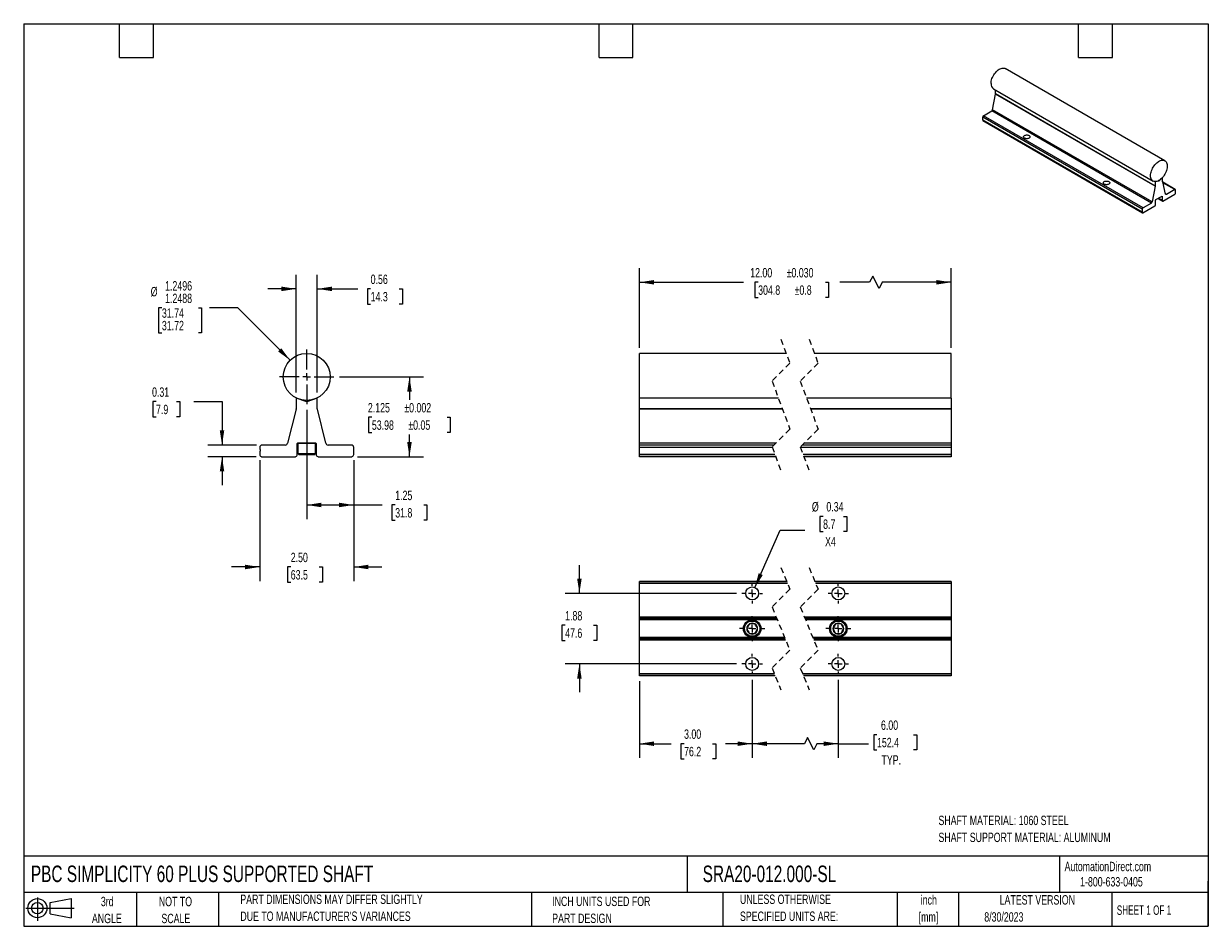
# Model space of a CAD drawing. Header units: inches. Extents: x 0.7 to 32.2, y 0.7 to 24.8.
import ezdxf

# ---------------------------------------------------------------- set-up
doc = ezdxf.new("R2010")
doc.units = ezdxf.units.IN
doc.header["$LTSCALE"] = 3
doc.header["$MEASUREMENT"] = 0
doc.linetypes.add('CENTERX2', pattern=[0.8, 0.5, -0.1, 0.1, -0.1])
doc.linetypes.add('HIDDEN', pattern=[0.075, 0.05, -0.025])
doc.layers.add('CENTER', color=40, linetype='CENTERX2')
doc.layers.add('SLD-DEFPOINTS', color=7, linetype='Continuous')
doc.layers.add('DIMENSIONS', color=140, linetype='Continuous', lineweight=25)
doc.layers.add('TEXT', color=140, linetype='Continuous', lineweight=25)
doc.styles.add('SLDTEXTSTYLE0', font='TXT', dxfattribs={"width": 0.7})
doc.styles.add('SLDTEXTSTYLE1', font='TXT', dxfattribs={"width": 0.65})
doc.dimstyles.new('SLDDIMSTYLE0', dxfattribs={"dimtxt": 0.254883, "dimasz": 0.39, "dimexe": 0, "dimexo": 0.0625, "dimgap": 0.063721, "dimtad": 0, "dimtih": 1, "dimtoh": 1, "dimdec": 4, "dimrnd": 1e-09, "dimzin": 4, "dimdsep": 46, "dimtxsty": 'SLDTEXTSTYLE0', "dimsah": 1, "dimcen": 0, "dimadec": 0, "dimazin": 1, "dimlim": 1, "dimtp": -0.0004, "dimtm": 0.0012, "dimtfac": 1, "dimtdec": 4, "dimtofl": 0, "dimtmove": 0, "dimatfit": 3, "dimfxl": 0, "dimfrac": 2, "dimtolj": 1, "dimtzin": 12, "dimarcsym": 0})
doc.dimstyles.new('SLDDIMSTYLE1', dxfattribs={"dimtxt": 0.254883, "dimasz": 0.39, "dimexe": 0, "dimexo": 0.0625, "dimgap": 0.063721, "dimtad": 0, "dimtih": 1, "dimtoh": 1, "dimrnd": 1e-09, "dimzin": 12, "dimdsep": 46, "dimtxsty": 'SLDTEXTSTYLE0', "dimsah": 1, "dimcen": 0.09, "dimadec": 0, "dimazin": 3, "dimtfac": 1, "dimtofl": 0, "dimtmove": 0, "dimatfit": 3, "dimfxl": 0, "dimfrac": 2, "dimtolj": 1, "dimtzin": 12, "dimarcsym": 0})
doc.dimstyles.new('SLDDIMSTYLE2', dxfattribs={"dimtxt": 0.254883, "dimasz": 0.39, "dimexe": 0, "dimexo": 0.0625, "dimgap": 0.063721, "dimtad": 0, "dimtih": 1, "dimtoh": 1, "dimrnd": 1e-09, "dimzin": 4, "dimdsep": 46, "dimtxsty": 'SLDTEXTSTYLE0', "dimsah": 1, "dimcen": 0.09, "dimadec": 0, "dimazin": 1, "dimtfac": 1, "dimtmove": 0, "dimatfit": 0, "dimfxl": 0, "dimfrac": 2, "dimtolj": 1, "dimtzin": 12, "dimarcsym": 0})
doc.dimstyles.new('SLDDIMSTYLE3', dxfattribs={"dimtxt": 0.254883, "dimasz": 0.39, "dimexe": 0, "dimexo": 0.0625, "dimgap": 0.063721, "dimtad": 0, "dimtih": 1, "dimtoh": 1, "dimdec": 3, "dimrnd": 1e-09, "dimzin": 12, "dimdsep": 46, "dimtxsty": 'SLDTEXTSTYLE0', "dimsah": 1, "dimcen": 0.09, "dimadec": 0, "dimazin": 3, "dimtol": 1, "dimtp": 0.002, "dimtm": 0.002, "dimtfac": 1, "dimtdec": 3, "dimtofl": 0, "dimtmove": 0, "dimatfit": 3, "dimfxl": 0, "dimfrac": 2, "dimtolj": 1, "dimarcsym": 0})
doc.dimstyles.new('SLDDIMSTYLE4', dxfattribs={"dimtxt": 0.254883, "dimasz": 0.39, "dimexe": 0, "dimexo": 0.0625, "dimgap": 0.063721, "dimtad": 0, "dimtih": 1, "dimtoh": 1, "dimrnd": 1e-09, "dimdsep": 46, "dimtxsty": 'SLDTEXTSTYLE0', "dimsah": 1, "dimcen": 0.09, "dimadec": 0, "dimazin": 2, "dimtfac": 1, "dimtmove": 0, "dimatfit": 0, "dimfxl": 0, "dimfrac": 2, "dimtolj": 1, "dimtzin": 12, "dimarcsym": 0})
doc.dimstyles.new('SLDDIMSTYLE5', dxfattribs={"dimtxt": 0.254883, "dimasz": 0.39, "dimexe": 0, "dimexo": 0.0625, "dimgap": 0.063721, "dimtad": 0, "dimtih": 1, "dimtoh": 1, "dimrnd": 1e-09, "dimzin": 4, "dimdsep": 46, "dimtxsty": 'SLDTEXTSTYLE0', "dimsah": 1, "dimcen": 0.09, "dimadec": 0, "dimazin": 1, "dimtol": 1, "dimtp": 0.03, "dimtm": 0.03, "dimtfac": 1, "dimtdec": 3, "dimtofl": 0, "dimtmove": 0, "dimatfit": 3, "dimfxl": 0, "dimfrac": 2, "dimtolj": 1, "dimarcsym": 0})
doc.dimstyles.new('SLDDIMSTYLE6', dxfattribs={"dimtxt": 0.254883, "dimasz": 0.39, "dimexe": 0, "dimexo": 0.0625, "dimgap": 0.063721, "dimtad": 0, "dimtih": 1, "dimtoh": 1, "dimrnd": 1e-09, "dimzin": 12, "dimdsep": 46, "dimtxsty": 'SLDTEXTSTYLE0', "dimsah": 1, "dimcen": 0.09, "dimadec": 0, "dimazin": 3, "dimtfac": 1, "dimtmove": 0, "dimatfit": 0, "dimfxl": 0, "dimfrac": 2, "dimtolj": 1, "dimtzin": 12, "dimarcsym": 0})
doc.dimstyles.new('SLDDIMSTYLE7', dxfattribs={"dimtxt": 0.254883, "dimasz": 0.39, "dimexe": 0, "dimexo": 0.0625, "dimgap": 0.063721, "dimtad": 0, "dimtih": 1, "dimtoh": 1, "dimrnd": 1e-09, "dimzin": 4, "dimdsep": 46, "dimtxsty": 'SLDTEXTSTYLE0', "dimsah": 1, "dimcen": 0.09, "dimadec": 0, "dimazin": 1, "dimtfac": 1, "dimtofl": 0, "dimtmove": 0, "dimatfit": 3, "dimfxl": 0, "dimfrac": 2, "dimtolj": 1, "dimtzin": 12, "dimarcsym": 0})
doc.dimstyles.new('SLDDIMSTYLE8', dxfattribs={"dimtxt": 0.254883, "dimasz": 0.39, "dimexe": 0, "dimexo": 0.0625, "dimgap": 0.063721, "dimtad": 0, "dimtih": 1, "dimtoh": 1, "dimrnd": 1e-09, "dimdsep": 46, "dimtxsty": 'SLDTEXTSTYLE0', "dimsah": 1, "dimcen": 0, "dimadec": 0, "dimazin": 2, "dimtfac": 1, "dimtofl": 0, "dimtmove": 0, "dimatfit": 3, "dimfxl": 0, "dimfrac": 2, "dimtolj": 1, "dimtzin": 12, "dimarcsym": 0})

# ---------------------------------------------------------------- blocks, each defined once
blk = doc.blocks.new('Block11')
at = {"color": 7, "linetype": 'Continuous', "lineweight": 18}
for p, q in [((0, 0.34), (1.284, 0.34)), ((0.306, 0.627), (0.306, 0)), ((0.647, 0.492), (1.202, 0.594)), ((0.647, 0.189), (0.647, 0.492)), ((1.202, 0.594), (1.202, 0.086)), ((0.647, 0.189), (1.202, 0.086))]:
    blk.add_line(p, q, dxfattribs=at)
for radius in [0.254, 0.152]:
    blk.add_circle((0.306, 0.34), radius, dxfattribs=at)
blk = doc.blocks.new('Block12')
at = {"layer": 'SLD-DEFPOINTS'}
blk.add_blockref('Block11', (0, 0), dxfattribs=at)
blk = doc.blocks.new('SW_NOTE_0')
at = {"layer": 'TEXT', "color": 0, "char_height": 0.25, "attachment_point": 1, "style": 'SLDTEXTSTYLE0'}
for s, insert in [('SHAFT MATERIAL: 1060 STEEL', (0, 0.322)), ('SHAFT SUPPORT MATERIAL: ALUMINUM', (0, -0.129))]:
    blk.add_mtext(s, dxfattribs=dict(at, insert=insert))
blk = doc.blocks.new('SW_NOTE_0_1')
at = {"layer": 'TEXT', "color": 0, "char_height": 0.25, "attachment_point": 2, "style": 'SLDTEXTSTYLE0'}
for s, insert in [('inch', (0.375, 0.322)), ('[mm]', (0.367, -0.129))]:
    blk.add_mtext(s, dxfattribs=dict(at, insert=insert))
blk = doc.blocks.new('SW_NOTE_0_2')
at = {"layer": 'TEXT', "color": 0, "char_height": 0.25, "attachment_point": 1, "style": 'SLDTEXTSTYLE0'}
for s, insert in [('UNLESS OTHERWISE', (0, 0.322)), ('SPECIFIED UNITS ARE:', (0, -0.129))]:
    blk.add_mtext(s, dxfattribs=dict(at, insert=insert))
blk = doc.blocks.new('SW_NOTE_0_3')
at = {"layer": 'TEXT', "color": 0, "char_height": 0.25, "attachment_point": 1, "style": 'SLDTEXTSTYLE0'}
for s, insert in [('PART DIMENSIONS MAY DIFFER SLIGHTLY', (0, 0.322)), ("DUE TO MANUFACTURER'S VARIANCES", (0, -0.129))]:
    blk.add_mtext(s, dxfattribs=dict(at, insert=insert))
blk = doc.blocks.new('SW_NOTE_0_4')
at = {"layer": 'TEXT', "color": 0, "char_height": 0.25, "attachment_point": 2, "style": 'SLDTEXTSTYLE0'}
for s, insert in [('NOT TO', (0.621, 0.322)), ('SCALE', (0.632, -0.129))]:
    blk.add_mtext(s, dxfattribs=dict(at, insert=insert))
blk = doc.blocks.new('SW_NOTE_0_5')
at = {"layer": 'TEXT', "color": 0, "char_height": 0.25, "attachment_point": 2, "style": 'SLDTEXTSTYLE0'}
for s, insert in [('3rd', (0.273, 0.322)), ('ANGLE', (0.262, -0.129))]:
    blk.add_mtext(s, dxfattribs=dict(at, insert=insert))
blk = doc.blocks.new('SW_NOTE_0_6')
at = {"layer": 'TEXT', "color": 0, "char_height": 0.25, "attachment_point": 1, "style": 'SLDTEXTSTYLE0'}
for s, insert in [('INCH UNITS USED FOR', (0, 0.322)), ('PART DESIGN', (0, -0.129))]:
    blk.add_mtext(s, dxfattribs=dict(at, insert=insert))
blk = doc.blocks.new('_D')
at = {"layer": 'DIMENSIONS'}
for p, q in [((4.425, 17.192), (4.339, 17.192)), ((4.339, 17.192), (4.339, 16.526)), ((5.394, 17.192), (5.48, 17.192)), ((5.48, 17.192), (5.48, 16.526)), ((6.443, 17.192), (5.693, 17.192)), ((7.834, 15.801), (6.443, 17.192)), ((4.339, 16.526), (4.425, 16.526)), ((5.48, 16.526), (5.394, 16.526))]:
    blk.add_line(p, q, dxfattribs=at)
blk.add_solid([(7.834, 15.801), (7.6, 16.119), (7.516, 16.035)], dxfattribs=at)
at = {"layer": 'DIMENSIONS', "char_height": 0.25, "attachment_point": 1, "style": 'SLDTEXTSTYLE0'}
for s, insert in [('%%c', (4.127, 17.75)), ('1.2496', (4.511, 17.905)), ('1.2488', (4.511, 17.572)), ('31.74', (4.425, 17.181)), ('31.72', (4.425, 16.848))]:
    blk.add_mtext(s, dxfattribs=dict(at, insert=insert))
blk = doc.blocks.new('_D_1')
at = {"layer": 'DIMENSIONS'}
for p, q in [((8.276, 14.484), (8.276, 11.578)), ((9.526, 13.147), (9.526, 11.578)), ((8.276, 11.953), (9.526, 11.953)), ((9.526, 11.953), (10.284, 11.953)), ((10.629, 11.953), (10.543, 11.953)), ((10.543, 11.953), (10.543, 11.548)), ((11.386, 11.953), (11.472, 11.953)), ((11.472, 11.953), (11.472, 11.548)), ((10.543, 11.548), (10.629, 11.548)), ((11.472, 11.548), (11.386, 11.548))]:
    blk.add_line(p, q, dxfattribs=at)
for points in [[(8.276, 11.953), (8.666, 11.893), (8.666, 12.013)], [(9.526, 11.953), (9.136, 12.013), (9.136, 11.893)]]:
    blk.add_solid(points, dxfattribs=at)
at = {"layer": 'DIMENSIONS', "char_height": 0.25, "attachment_point": 1, "style": 'SLDTEXTSTYLE0'}
for s, insert in [('1.25', (10.629, 12.332)), ('31.8', (10.629, 11.87))]:
    blk.add_mtext(s, dxfattribs=dict(at, insert=insert))
blk = doc.blocks.new('_D_2')
at = {"layer": 'DIMENSIONS'}
for p, q in [((7.026, 13.147), (7.026, 9.929)), ((9.526, 13.147), (9.526, 9.929)), ((7.026, 10.304), (6.276, 10.304)), ((7.851, 10.304), (7.765, 10.304)), ((7.765, 10.304), (7.765, 9.899)), ((8.608, 10.304), (8.694, 10.304)), ((8.694, 10.304), (8.694, 9.899)), ((9.526, 10.304), (10.276, 10.304)), ((7.765, 9.899), (7.851, 9.899)), ((8.694, 9.899), (8.608, 9.899))]:
    blk.add_line(p, q, dxfattribs=at)
for points in [[(7.026, 10.304), (6.636, 10.364), (6.636, 10.244)], [(9.526, 10.304), (9.916, 10.244), (9.916, 10.364)]]:
    blk.add_solid(points, dxfattribs=at)
at = {"layer": 'DIMENSIONS', "char_height": 0.25, "attachment_point": 1, "style": 'SLDTEXTSTYLE0'}
for s, insert in [('2.50', (7.851, 10.683)), ('63.5', (7.851, 10.221))]:
    blk.add_mtext(s, dxfattribs=dict(at, insert=insert))
blk = doc.blocks.new('_D_3')
at = {"layer": 'DIMENSIONS'}
for p, q in [((9.151, 15.359), (11.383, 15.359)), ((11.008, 15.359), (11.008, 14.747)), ((10.008, 14.285), (9.922, 14.285)), ((9.922, 14.285), (9.922, 13.88)), ((12.007, 14.285), (12.093, 14.285)), ((12.093, 14.285), (12.093, 13.88)), ((9.922, 13.88), (10.008, 13.88)), ((12.093, 13.88), (12.007, 13.88)), ((11.008, 13.234), (11.008, 13.823)), ((9.624, 13.234), (11.383, 13.234))]:
    blk.add_line(p, q, dxfattribs=at)
for points in [[(11.008, 15.359), (10.948, 14.969), (11.068, 14.969)], [(11.008, 13.234), (11.068, 13.624), (10.948, 13.624)]]:
    blk.add_solid(points, dxfattribs=at)
at = {"layer": 'DIMENSIONS', "char_height": 0.25, "attachment_point": 1, "style": 'SLDTEXTSTYLE0'}
for s, insert in [('2.125', (9.902, 14.664)), ('±0.002', (10.871, 14.664)), ('53.98', (10.008, 14.202)), ('±0.05', (10.977, 14.202))]:
    blk.add_mtext(s, dxfattribs=dict(at, insert=insert))
blk = doc.blocks.new('_D_4')
at = {"layer": 'DIMENSIONS'}
for p, q in [((7.994, 14.942), (7.994, 18.074)), ((8.557, 14.942), (8.557, 18.074)), ((7.994, 17.699), (7.244, 17.699)), ((8.557, 17.699), (9.631, 17.699)), ((9.976, 17.699), (9.891, 17.699)), ((9.891, 17.699), (9.891, 17.294)), ((10.734, 17.699), (10.819, 17.699)), ((10.819, 17.699), (10.819, 17.294)), ((9.891, 17.294), (9.976, 17.294)), ((10.819, 17.294), (10.734, 17.294))]:
    blk.add_line(p, q, dxfattribs=at)
for points in [[(7.994, 17.699), (7.604, 17.759), (7.604, 17.639)], [(8.557, 17.699), (8.947, 17.639), (8.947, 17.759)]]:
    blk.add_solid(points, dxfattribs=at)
at = {"layer": 'DIMENSIONS', "char_height": 0.25, "attachment_point": 1, "style": 'SLDTEXTSTYLE0'}
for s, insert in [('0.56', (9.976, 18.078)), ('14.3', (9.976, 17.616))]:
    blk.add_mtext(s, dxfattribs=dict(at, insert=insert))
blk = doc.blocks.new('_D_5')
at = {"layer": 'DIMENSIONS'}
for p, q in [((4.269, 14.701), (4.184, 14.701)), ((4.184, 14.701), (4.184, 14.296)), ((4.815, 14.701), (4.9, 14.701)), ((4.9, 14.701), (4.9, 14.296)), ((5.274, 14.701), (6.024, 14.701)), ((6.024, 14.701), (6.024, 13.547)), ((4.184, 14.296), (4.269, 14.296)), ((4.9, 14.296), (4.815, 14.296)), ((6.939, 13.547), (5.649, 13.547)), ((6.928, 13.234), (5.649, 13.234)), ((6.024, 13.234), (6.024, 12.484))]:
    blk.add_line(p, q, dxfattribs=at)
for points in [[(6.024, 13.547), (6.084, 13.937), (5.964, 13.937)], [(6.024, 13.234), (5.964, 12.844), (6.084, 12.844)]]:
    blk.add_solid(points, dxfattribs=at)
at = {"layer": 'DIMENSIONS', "char_height": 0.25, "attachment_point": 1, "style": 'SLDTEXTSTYLE0'}
for s, insert in [('0.31', (4.163, 15.08)), ('7.9', (4.269, 14.618))]:
    blk.add_mtext(s, dxfattribs=dict(at, insert=insert))
blk = doc.blocks.new('SW_CENTERMARKSYMBOL_0')
at = {"layer": 'CENTER', "color": 0}
for p, q in [((0, 0.2), (0, 0.725)), ((-0.2, 0), (-0.725, 0)), ((0, 0), (-0.1, 0)), ((0, 0), (0, 0.1)), ((0, 0), (0, -0.1)), ((0, 0), (0.1, 0)), ((0.2, 0), (0.725, 0)), ((0, -0.2), (0, -0.725))]:
    blk.add_line(p, q, dxfattribs=at)
blk = doc.blocks.new('_D_6')
at = {"layer": 'DIMENSIONS'}
for p, q in [((17.122, 16.134), (17.122, 18.249)), ((23.327, 18.041), (23.244, 17.874)), ((23.494, 17.707), (23.327, 18.041)), ((25.412, 16.134), (25.412, 18.249)), ((17.122, 17.874), (19.894, 17.874)), ((20.28, 17.874), (20.194, 17.874)), ((20.194, 17.874), (20.194, 17.469)), ((22.067, 17.874), (22.153, 17.874)), ((22.153, 17.874), (22.153, 17.469)), ((23.244, 17.874), (22.454, 17.874)), ((23.577, 17.874), (23.494, 17.707)), ((25.412, 17.874), (23.577, 17.874)), ((20.194, 17.469), (20.28, 17.469)), ((22.153, 17.469), (22.067, 17.469))]:
    blk.add_line(p, q, dxfattribs=at)
for points in [[(17.122, 17.874), (17.512, 17.814), (17.512, 17.934)], [(25.412, 17.874), (25.022, 17.934), (25.022, 17.814)]]:
    blk.add_solid(points, dxfattribs=at)
at = {"layer": 'DIMENSIONS', "char_height": 0.25, "attachment_point": 1, "style": 'SLDTEXTSTYLE0'}
for s, insert in [('±0.030', (21.037, 18.253)), ('12.00', (20.068, 18.253)), ('304.8', (20.28, 17.791)), ('±0.8', (21.249, 17.791))]:
    blk.add_mtext(s, dxfattribs=dict(at, insert=insert))
blk = doc.blocks.new('_D_7')
at = {"layer": 'DIMENSIONS'}
for p, q in [((15.527, 9.602), (15.527, 10.352)), ((19.7, 9.602), (15.152, 9.602)), ((15.148, 8.754), (15.063, 8.754)), ((15.063, 8.754), (15.063, 8.349)), ((15.906, 8.754), (15.991, 8.754)), ((15.991, 8.754), (15.991, 8.349)), ((15.063, 8.349), (15.148, 8.349)), ((15.991, 8.349), (15.906, 8.349)), ((19.7, 7.727), (15.152, 7.727)), ((15.527, 7.727), (15.527, 6.977))]:
    blk.add_line(p, q, dxfattribs=at)
for points in [[(15.527, 9.602), (15.587, 9.992), (15.467, 9.992)], [(15.527, 7.727), (15.467, 7.337), (15.587, 7.337)]]:
    blk.add_solid(points, dxfattribs=at)
at = {"layer": 'DIMENSIONS', "char_height": 0.25, "attachment_point": 1, "style": 'SLDTEXTSTYLE0'}
for s, insert in [('1.88', (15.148, 9.133)), ('47.6', (15.148, 8.671))]:
    blk.add_mtext(s, dxfattribs=dict(at, insert=insert))
blk = doc.blocks.new('_D_8')
at = {"layer": 'DIMENSIONS'}
for p, q in [((17.122, 7.264), (17.122, 5.23)), ((20.122, 7.305), (20.122, 5.23)), ((17.122, 5.605), (17.965, 5.605)), ((18.31, 5.605), (18.225, 5.605)), ((18.225, 5.605), (18.225, 5.2)), ((19.068, 5.605), (19.153, 5.605)), ((19.153, 5.605), (19.153, 5.2)), ((20.122, 5.605), (19.413, 5.605)), ((18.225, 5.2), (18.31, 5.2)), ((19.153, 5.2), (19.068, 5.2))]:
    blk.add_line(p, q, dxfattribs=at)
for points in [[(17.122, 5.605), (17.512, 5.545), (17.512, 5.665)], [(20.122, 5.605), (19.732, 5.665), (19.732, 5.545)]]:
    blk.add_solid(points, dxfattribs=at)
at = {"layer": 'DIMENSIONS', "char_height": 0.25, "attachment_point": 1, "style": 'SLDTEXTSTYLE0'}
for s, insert in [('3.00', (18.31, 5.985)), ('76.2', (18.31, 5.522))]:
    blk.add_mtext(s, dxfattribs=dict(at, insert=insert))
blk = doc.blocks.new('_D_9')
at = {"layer": 'DIMENSIONS'}
for p, q in [((20.122, 7.305), (20.122, 5.23)), ((22.412, 7.305), (22.412, 5.23)), ((21.592, 5.772), (21.509, 5.605)), ((21.759, 5.439), (21.592, 5.772)), ((23.44, 5.844), (23.355, 5.844)), ((23.355, 5.844), (23.355, 5.439)), ((24.41, 5.844), (24.495, 5.844)), ((24.495, 5.844), (24.495, 5.439)), ((21.509, 5.605), (20.122, 5.605)), ((21.842, 5.605), (21.759, 5.439)), ((22.412, 5.605), (21.842, 5.605)), ((22.412, 5.605), (23.212, 5.605)), ((23.355, 5.439), (23.44, 5.439)), ((24.495, 5.439), (24.41, 5.439))]:
    blk.add_line(p, q, dxfattribs=at)
for points in [[(20.122, 5.605), (20.512, 5.545), (20.512, 5.665)], [(22.412, 5.605), (22.022, 5.665), (22.022, 5.545)]]:
    blk.add_solid(points, dxfattribs=at)
at = {"layer": 'DIMENSIONS', "char_height": 0.25, "attachment_point": 1, "style": 'SLDTEXTSTYLE0'}
for s, insert in [('6.00', (23.546, 6.223)), ('152.4', (23.44, 5.761)), ('TYP.', (23.559, 5.299))]:
    blk.add_mtext(s, dxfattribs=dict(at, insert=insert))
blk = doc.blocks.new('_D_10')
at = {"layer": 'DIMENSIONS'}
for p, q in [((22.007, 11.65), (21.922, 11.65)), ((21.922, 11.65), (21.922, 11.245)), ((22.553, 11.65), (22.638, 11.65)), ((22.638, 11.65), (22.638, 11.245)), ((20.191, 9.759), (20.865, 11.28)), ((20.865, 11.28), (21.521, 11.28)), ((21.922, 11.245), (22.007, 11.245)), ((22.638, 11.245), (22.553, 11.245))]:
    blk.add_line(p, q, dxfattribs=at)
blk.add_solid([(20.191, 9.759), (20.404, 10.091), (20.294, 10.14)], dxfattribs=at)
at = {"layer": 'DIMENSIONS', "char_height": 0.25, "attachment_point": 1, "style": 'SLDTEXTSTYLE0'}
for s, insert in [('%%c', (21.709, 12.03)), ('0.34', (22.094, 12.03)), ('8.7', (22.007, 11.568)), ('X4', (22.06, 11.105))]:
    blk.add_mtext(s, dxfattribs=dict(at, insert=insert))
blk = doc.blocks.new('SW_CENTERMARKSYMBOL_1')
at = {"layer": 'CENTER', "color": 0}
for p, q in [((-0.2, 0), (-0.272, 0)), ((0, 0), (-0.1, 0)), ((0, 0.2), (0, 0.272)), ((0, 0), (0, 0.1)), ((0, 0), (0, -0.1)), ((0, 0), (0.1, 0)), ((0.2, 0), (0.272, 0)), ((0, -0.2), (0, -0.272))]:
    blk.add_line(p, q, dxfattribs=at)
blk = doc.blocks.new('SW_CENTERMARKSYMBOL_2')
at = {"layer": 'CENTER', "color": 0}
for p, q in [((-0.2, 0), (-0.272, 0)), ((0, 0), (-0.1, 0)), ((0, 0.2), (0, 0.272)), ((0, 0), (0, 0.1)), ((0, 0), (0, -0.1)), ((0, 0), (0.1, 0)), ((0.2, 0), (0.272, 0)), ((0, -0.2), (0, -0.272))]:
    blk.add_line(p, q, dxfattribs=at)
blk = doc.blocks.new('SW_CENTERMARKSYMBOL_3')
at = {"layer": 'CENTER', "color": 0}
for p, q in [((-0.2, 0), (-0.272, 0)), ((0, 0), (-0.1, 0)), ((0, 0.2), (0, 0.272)), ((0, 0), (0, 0.1)), ((0, 0), (0, -0.1)), ((0, 0), (0.1, 0)), ((0.2, 0), (0.272, 0)), ((0, -0.2), (0, -0.272))]:
    blk.add_line(p, q, dxfattribs=at)
blk = doc.blocks.new('SW_CENTERMARKSYMBOL_4')
at = {"layer": 'CENTER', "color": 0}
for p, q in [((-0.2, 0), (-0.272, 0)), ((0, 0), (-0.1, 0)), ((0, 0.2), (0, 0.272)), ((0, 0), (0, 0.1)), ((0, 0), (0, -0.1)), ((0, 0), (0.1, 0)), ((0.2, 0), (0.272, 0)), ((0, -0.2), (0, -0.272))]:
    blk.add_line(p, q, dxfattribs=at)
blk = doc.blocks.new('SW_CENTERMARKSYMBOL_5')
at = {"layer": 'CENTER', "color": 0}
for p, q in [((0, 0.2), (0, 0.334)), ((-0.2, 0), (-0.335, 0)), ((0, 0), (-0.1, 0)), ((0, 0), (0, 0.1)), ((0, 0), (0, -0.1)), ((0, 0), (0.1, 0)), ((0.2, 0), (0.334, 0)), ((0, -0.2), (0, -0.335))]:
    blk.add_line(p, q, dxfattribs=at)
blk = doc.blocks.new('SW_CENTERMARKSYMBOL_6')
at = {"layer": 'CENTER', "color": 0}
for p, q in [((0, 0.2), (0, 0.334)), ((-0.2, 0), (-0.335, 0)), ((0, 0), (-0.1, 0)), ((0, 0), (0, 0.1)), ((0, 0), (0, -0.1)), ((0, 0), (0.1, 0)), ((0.2, 0), (0.334, 0)), ((0, -0.2), (0, -0.335))]:
    blk.add_line(p, q, dxfattribs=at)

msp = doc.modelspace()

# ---------------------------------------------------------------- linework, layer by layer
for p, q in [((31.09271, 21.10722), (26.85007, 23.55644)), ((26.5376, 23.01516), (30.78024, 20.56594)), ((26.51423, 22.46147), (26.59374, 22.87565)), ((30.83638, 20.42643), (26.59374, 22.87565)), ((26.5944, 22.88221), (26.5944, 22.98237)), ((30.83704, 20.43298), (26.5944, 22.88221)), ((26.27417, 22.30354), (26.49279, 22.42975)), ((30.73543, 19.98052), (26.49279, 22.42975)), ((30.75687, 20.01224), (26.51423, 22.46147)), ((30.49454, 19.81574), (26.2519, 22.26496)), ((26.2519, 22.18882), (26.2519, 22.26496)), ((30.49454, 19.7396), (26.2519, 22.18882)), ((26.25842, 22.1744), (30.50106, 19.72517)), ((30.51681, 19.85432), (26.27417, 22.30354)), ((30.83704, 20.54754), (30.83017, 20.55151)), ((30.83715, 20.54944), (30.83383, 20.55135)), ((30.83704, 20.54754), (30.83704, 20.43298)), ((30.93648, 20.56503), (30.83715, 20.54944)), ((30.93648, 20.56503), (30.92181, 20.5735)), ((31.03581, 20.66412), (30.93648, 20.56503)), ((31.03581, 20.66412), (31.03473, 20.66474)), ((31.03591, 20.54779), (31.03591, 20.66235)), ((31.11609, 20.21962), (31.03657, 20.54199)), ((31.37189, 20.34042), (31.03887, 20.53267)), ((31.35615, 20.33886), (31.04194, 20.52025)), ((30.83638, 20.42643), (30.75687, 20.01224)), ((30.85339, 20.07108), (31.01956, 20.16701)), ((31.02487, 20.16394), (31.01956, 20.16701)), ((31.02487, 20.16394), (31.02487, 20.04575)), ((31.04321, 20.03062), (31.36007, 20.21354)), ((31.13753, 20.21265), (31.11453, 20.22593)), ((31.35615, 20.33886), (31.13753, 20.21265)), ((31.36007, 20.21354), (31.36376, 20.21722)), ((31.37488, 20.30225), (31.37842, 20.30665)), ((31.37488, 20.28247), (31.37488, 20.30225)), ((31.37842, 20.28216), (31.37488, 20.2842)), ((31.37842, 20.28216), (31.37488, 20.28247)), ((31.37842, 20.30665), (31.37842, 20.32599)), ((31.37842, 20.24985), (31.37842, 20.28216)), ((30.51288, 19.72447), (30.82974, 19.90739)), ((30.73543, 19.98052), (30.51681, 19.85432)), ((30.82974, 19.90739), (30.83343, 19.91107)), ((30.84809, 19.9437), (30.84809, 20.06189)), ((30.90796, 20.10258), (31.03139, 20.03133)), ((31.02487, 20.04575), (30.91719, 20.10791)), ((31.03952, 20.03004), (31.04321, 20.03062)), ((30.49454, 19.81574), (30.49454, 19.7396)), ((30.50919, 19.72389), (30.51288, 19.72447)), ((21.02546, 15.98432), (17.12152, 15.98432)), ((17.12152, 15.35932), (17.12152, 15.98432)), ((25.41184, 15.98432), (21.77546, 15.98432)), ((25.41184, 15.35932), (25.41184, 15.98432)), ((17.12152, 14.79646), (17.12152, 15.35932)), ((25.41184, 14.79646), (25.41184, 15.35932)), ((7.99258, 14.49625), (7.76767, 13.5942)), ((7.99443, 14.79196), (7.99443, 14.51137)), ((8.27568, 14.69421), (7.99474, 14.79646)), ((8.11943, 14.75416), (8.11943, 14.75108)), ((8.55662, 14.79646), (8.27568, 14.69421)), ((8.43193, 14.75108), (8.43193, 14.75416)), ((8.55693, 14.51137), (8.55693, 14.79196)), ((8.7837, 13.5942), (8.55879, 14.49625)), ((20.81758, 14.79646), (17.12152, 14.79646)), ((17.12152, 14.79196), (17.12152, 14.79646)), ((20.81924, 14.79196), (17.12152, 14.79196)), ((17.12152, 14.51137), (17.12152, 14.79196)), ((20.92301, 14.51137), (17.12152, 14.51137)), ((17.12152, 14.49625), (17.12152, 14.51137)), ((20.9286, 14.49625), (17.12152, 14.49625)), ((17.12152, 13.5942), (17.12152, 14.49625)), ((25.41184, 14.79646), (21.56758, 14.79646)), ((25.41184, 14.79196), (21.56924, 14.79196)), ((25.41184, 14.51137), (21.67301, 14.51137)), ((25.41184, 14.49625), (21.6786, 14.49625)), ((25.41184, 14.79646), (25.41184, 14.79196)), ((25.41184, 14.79196), (25.41184, 14.51137)), ((25.41184, 14.51137), (25.41184, 14.49625)), ((25.41184, 14.49625), (25.41184, 13.5942)), ((7.70703, 13.54682), (7.08868, 13.54682)), ((8.02568, 13.29732), (8.02568, 13.58682)), ((8.04068, 13.60182), (8.51068, 13.60182)), ((8.05631, 13.60182), (8.04118, 13.58669)), ((8.04118, 13.58669), (8.04118, 13.32107)), ((8.51018, 13.58669), (8.04118, 13.58669)), ((8.51018, 13.58669), (8.49506, 13.60182)), ((8.51018, 13.32107), (8.51018, 13.58669)), ((8.52568, 13.58682), (8.52568, 13.29732)), ((9.46268, 13.54682), (8.84434, 13.54682)), ((20.74667, 13.5942), (17.12152, 13.5942)), ((17.12152, 13.54682), (17.12152, 13.5942)), ((17.12152, 13.48382), (17.12152, 13.54682)), ((20.69929, 13.54682), (17.12152, 13.54682)), ((25.41184, 13.54682), (21.44929, 13.54682)), ((25.41184, 13.5942), (21.49667, 13.5942)), ((25.41184, 13.5942), (25.41184, 13.54682)), ((25.41184, 13.54682), (25.41184, 13.48382)), ((7.02568, 13.48382), (7.02568, 13.43644)), ((7.02568, 13.43644), (7.03568, 13.43067)), ((7.03568, 13.38222), (7.02568, 13.37644)), ((7.02568, 13.37644), (7.02568, 13.29732)), ((7.03568, 13.43067), (7.03568, 13.38222)), ((7.06714, 13.23812), (7.07757, 13.23432)), ((7.07757, 13.23432), (7.97379, 13.23432)), ((7.97379, 13.23432), (7.98423, 13.23812)), ((8.04118, 13.32107), (8.07243, 13.28982)), ((8.04118, 13.32107), (8.51018, 13.32107)), ((8.47893, 13.28982), (8.07243, 13.28982)), ((8.47893, 13.28982), (8.51018, 13.32107)), ((8.56714, 13.23812), (8.57757, 13.23432)), ((8.57757, 13.23432), (9.47379, 13.23432)), ((9.47379, 13.23432), (9.48423, 13.23812)), ((9.52568, 13.29732), (9.52568, 13.48382)), ((20.65585, 13.48382), (17.12152, 13.48382)), ((17.12152, 13.29732), (17.12152, 13.48382)), ((20.72481, 13.29732), (17.12152, 13.29732)), ((17.12152, 13.23812), (17.12152, 13.29732)), ((20.74671, 13.23812), (17.12152, 13.23812)), ((17.12152, 13.23432), (17.12152, 13.23812)), ((20.74811, 13.23432), (17.12152, 13.23432)), ((25.41184, 13.48382), (21.40585, 13.48382)), ((25.41184, 13.29732), (21.47481, 13.29732)), ((25.41184, 13.23812), (21.49671, 13.23812)), ((25.41184, 13.23432), (21.49811, 13.23432)), ((25.41184, 13.48382), (25.41184, 13.29732)), ((25.41184, 13.29732), (25.41184, 13.23812)), ((25.41184, 13.23812), (25.41184, 13.23432)), ((21.0405, 9.91436), (17.12152, 9.91436)), ((17.12152, 9.87291), (17.12152, 9.91436)), ((21.05749, 9.87291), (17.12152, 9.87291)), ((17.12152, 9.86247), (17.12152, 9.87291)), ((21.06177, 9.86247), (17.12152, 9.86247)), ((17.12152, 8.96625), (17.12152, 9.86247)), ((25.41184, 9.91436), (21.7905, 9.91436)), ((25.41184, 9.87291), (21.80749, 9.87291)), ((25.41184, 9.86247), (21.81177, 9.86247)), ((25.41184, 9.91436), (25.41184, 9.87291)), ((25.41184, 9.87291), (25.41184, 9.86247)), ((25.41184, 9.86247), (25.41184, 8.96625)), ((20.76304, 8.96625), (17.12152, 8.96625)), ((17.12152, 8.95581), (17.12152, 8.96625)), ((20.76732, 8.95581), (17.12152, 8.95581)), ((17.12152, 8.91436), (17.12152, 8.95581)), ((20.78431, 8.91436), (17.12152, 8.91436)), ((17.12152, 8.89936), (17.12152, 8.91436)), ((20.79046, 8.89936), (17.12152, 8.89936)), ((17.12152, 8.42936), (17.12152, 8.89936)), ((25.41184, 8.96625), (21.51304, 8.96625)), ((25.41184, 8.95581), (21.51732, 8.95581)), ((25.41184, 8.91436), (21.53431, 8.91436)), ((25.41184, 8.89936), (21.54046, 8.89936)), ((25.41184, 8.96625), (25.41184, 8.95581)), ((25.41184, 8.95581), (25.41184, 8.91436)), ((25.41184, 8.91436), (25.41184, 8.89936)), ((25.41184, 8.89936), (25.41184, 8.42936)), ((20.19369, 8.78936), (20.04935, 8.78936)), ((20.04935, 8.53936), (20.19369, 8.53936)), ((22.48401, 8.78936), (22.33967, 8.78936)), ((22.33967, 8.53936), (22.48401, 8.53936)), ((20.98311, 8.42936), (17.12152, 8.42936)), ((17.12152, 8.41436), (17.12152, 8.42936)), ((20.98926, 8.41436), (17.12152, 8.41436)), ((17.12152, 8.37291), (17.12152, 8.41436)), ((21.00625, 8.37291), (17.12152, 8.37291)), ((17.12152, 8.36247), (17.12152, 8.37291)), ((21.01053, 8.36247), (17.12152, 8.36247)), ((17.12152, 7.46625), (17.12152, 8.36247)), ((25.41184, 8.42936), (21.73311, 8.42936)), ((25.41184, 8.41436), (21.73926, 8.41436)), ((25.41184, 8.37291), (21.75625, 8.37291)), ((25.41184, 8.36247), (21.76053, 8.36247)), ((25.41184, 8.42936), (25.41184, 8.41436)), ((25.41184, 8.41436), (25.41184, 8.37291)), ((25.41184, 8.37291), (25.41184, 8.36247)), ((25.41184, 8.36247), (25.41184, 7.46625)), ((20.7118, 7.46625), (17.12152, 7.46625)), ((17.12152, 7.45581), (17.12152, 7.46625)), ((20.71608, 7.45581), (17.12152, 7.45581)), ((17.12152, 7.41436), (17.12152, 7.45581)), ((20.73307, 7.41436), (17.12152, 7.41436)), ((25.41184, 7.46625), (21.4618, 7.46625)), ((25.41184, 7.45581), (21.46608, 7.45581)), ((25.41184, 7.41436), (21.48307, 7.41436)), ((25.41184, 7.46625), (25.41184, 7.45581)), ((25.41184, 7.45581), (25.41184, 7.41436))]:
    msp.add_line(p, q)
at = {"color": 7, "linetype": 'HIDDEN', "lineweight": 18}
for p, q in [((20.88679, 16.35932), (21.12301, 15.72054)), ((21.63679, 16.35932), (21.87301, 15.72054)), ((21.12301, 15.72054), (20.65057, 15.2481)), ((21.87301, 15.72054), (21.40057, 15.2481)), ((20.65057, 15.2481), (21.12301, 13.97054)), ((21.40057, 15.2481), (21.87301, 13.97054)), ((21.12301, 13.97054), (20.65057, 13.4981)), ((21.87301, 13.97054), (21.40057, 13.4981)), ((20.65057, 13.4981), (20.88679, 12.85932)), ((21.40057, 13.4981), (21.63679, 12.85932)), ((20.88679, 10.28936), (21.12301, 9.71308)), ((21.63679, 10.28936), (21.87301, 9.71308)), ((21.12301, 9.71308), (20.65057, 9.24064)), ((21.87301, 9.71308), (21.40057, 9.24064)), ((20.65057, 9.24064), (21.12301, 8.08808)), ((21.40057, 9.24064), (21.87301, 8.08808)), ((21.12301, 8.08808), (20.65057, 7.61564)), ((21.87301, 8.08808), (21.40057, 7.61564)), ((20.65057, 7.61564), (20.88679, 7.03936)), ((21.40057, 7.61564), (21.63679, 7.03936))]:
    msp.add_line(p, q, dxfattribs=at)
at = {"flags": 128}
for points in [[(26.47287, 23.15824), (26.47442, 23.18931), (26.47905, 23.22174), (26.48669, 23.25507), (26.49725, 23.28883), (26.51056, 23.32255), (26.52645, 23.35575), (26.54469, 23.38797), (26.56502, 23.41876), (26.58715, 23.44768), (26.61079, 23.47432), (26.63559, 23.49832), (26.66121, 23.51934), (26.68729, 23.53708), (26.71346, 23.55129), (26.73935, 23.56177), (26.76461, 23.56838), (26.78887, 23.57103), (26.8118, 23.56967), (26.83307, 23.56432), (26.85007, 23.55644)], [(27.48385, 21.77727), (27.49586, 21.76857), (27.50421, 21.75856), (27.5085, 21.74772), (27.5085, 21.7366), (27.50421, 21.72576), (27.49586, 21.71575), (27.48385, 21.70705), (27.4688, 21.70012), (27.45144, 21.6953), (27.43267, 21.69283), (27.41341, 21.69283), (27.39464, 21.6953), (27.37729, 21.70012), (27.36223, 21.70705), (27.35022, 21.71575), (27.34187, 21.72576), (27.33758, 21.7366), (27.33758, 21.74772), (27.34187, 21.75856), (27.35022, 21.76857), (27.36223, 21.77727), (27.37729, 21.7842), (27.39464, 21.78902), (27.41341, 21.79149), (27.43267, 21.79149), (27.45144, 21.78902), (27.4688, 21.7842), (27.48385, 21.77727)], [(30.71551, 20.70901), (30.71706, 20.74009), (30.72169, 20.77252), (30.72934, 20.80585), (30.73989, 20.83961), (30.7532, 20.87332), (30.76909, 20.90653), (30.78733, 20.93875), (30.80766, 20.96953), (30.82979, 20.99845), (30.85343, 21.0251), (30.87823, 21.0491), (30.90385, 21.07012), (30.92993, 21.08785), (30.9561, 21.10207), (30.98199, 21.11255), (31.00725, 21.11916), (31.03151, 21.1218), (31.05444, 21.12044), (31.07571, 21.1151), (31.09503, 21.10584), (31.11212, 21.09281), (31.12674, 21.07618), (31.1387, 21.05618), (31.14781, 21.0331), (31.15396, 21.00727), (31.15706, 20.97903), (31.15706, 20.9488), (31.15396, 20.91699), (31.14781, 20.88406), (31.1387, 20.85045), (31.12674, 20.81665), (31.11212, 20.78314), (31.09503, 20.75037), (31.07571, 20.71881), (31.05444, 20.6889), (31.03151, 20.66107), (31.00725, 20.6357), (30.98199, 20.61316), (30.9561, 20.59374), (30.92993, 20.57774), (30.90385, 20.56537), (30.87823, 20.55681), (30.85343, 20.55217), (30.82979, 20.55153), (30.80766, 20.55489), (30.78733, 20.5622), (30.76909, 20.57337), (30.7532, 20.58823), (30.73989, 20.60657), (30.72934, 20.62815), (30.72169, 20.65265), (30.71706, 20.67973), (30.71551, 20.70901)], [(29.60517, 20.55265), (29.61718, 20.54396), (29.62554, 20.53394), (29.62982, 20.52311), (29.62982, 20.51199), (29.62554, 20.50115), (29.61718, 20.49113), (29.60517, 20.48244), (29.59012, 20.47551), (29.57277, 20.47069), (29.55399, 20.46821), (29.53473, 20.46821), (29.51596, 20.47069), (29.49861, 20.47551), (29.48355, 20.48244), (29.47154, 20.49113), (29.46319, 20.50115), (29.4589, 20.51199), (29.4589, 20.52311), (29.46319, 20.53394), (29.47154, 20.54396), (29.48355, 20.55265), (29.49861, 20.55958), (29.51596, 20.56441), (29.53473, 20.56688), (29.55399, 20.56688), (29.57277, 20.56441), (29.59012, 20.55958), (29.60517, 20.55265)], [(31.13753, 20.21265), (31.13388, 20.2109), (31.13033, 20.20989), (31.12698, 20.20966), (31.12392, 20.21021), (31.12124, 20.21152), (31.119, 20.21357), (31.11726, 20.21629), (31.11609, 20.21962)], [(31.02487, 20.04575), (31.02513, 20.04199), (31.0259, 20.03861), (31.02716, 20.0357), (31.02889, 20.03332), (31.03105, 20.03153), (31.03358, 20.03037), (31.03643, 20.02987), (31.03952, 20.03004)], [(30.49454, 19.7396), (30.4948, 19.73583), (30.49557, 19.73246), (30.49683, 19.72955), (30.49856, 19.72717), (30.50072, 19.72538), (30.50325, 19.72422), (30.5061, 19.72372), (30.50919, 19.72389)], [(20.04935, 8.78936), (20.03431, 8.76331), (20.0178, 8.73471), (19.99451, 8.69437), (19.97718, 8.66436)], [(19.97718, 8.66436), (19.99222, 8.63831), (20.00873, 8.60971), (20.03202, 8.56937), (20.04935, 8.53936)], [(20.26586, 8.66436), (20.25081, 8.69041), (20.2343, 8.71901), (20.21101, 8.75934), (20.19369, 8.78936)], [(20.19369, 8.53936), (20.20873, 8.56541), (20.22524, 8.59401), (20.24853, 8.63434), (20.26586, 8.66436)], [(22.33967, 8.78936), (22.32463, 8.76331), (22.30812, 8.73471), (22.28483, 8.69437), (22.2675, 8.66436)], [(22.2675, 8.66436), (22.28254, 8.63831), (22.29905, 8.60971), (22.32234, 8.56937), (22.33967, 8.53936)], [(22.55618, 8.66436), (22.54113, 8.69041), (22.52462, 8.71901), (22.50134, 8.75934), (22.48401, 8.78936)], [(22.48401, 8.53936), (22.49905, 8.56541), (22.51556, 8.59401), (22.53885, 8.63434), (22.55618, 8.66436)]]:
    msp.add_lwpolyline(points, dxfattribs=at)
for centre, radius in [((8.27568, 15.35932), 0.625), ((20.12152, 9.60186), 0.172), ((22.41184, 9.60186), 0.172), ((20.12152, 8.66436), 0.2345), ((20.12152, 8.66436), 0.20325), ((22.41184, 8.66436), 0.2345), ((22.41184, 8.66436), 0.20325), ((20.12152, 7.72686), 0.172), ((22.41184, 7.72686), 0.172)]:
    msp.add_circle(centre, radius)
for centre, radius, start, end in [((26.63259, 23.14432), 0.16033, 175.01983, 233.667989), ((26.55951, 22.88239), 0.03489, 348.864172, 359.694273), ((26.46616, 22.47085), 0.04897, 302.934301, 348.955413), ((26.26733, 22.18712), 0.01553, 173.705878, 234.981942), ((26.30025, 22.26276), 0.04841, 122.605478, 177.394522), ((30.8542, 20.54751), 0.01716, 173.541829, 179.895654), ((31.02193, 20.66238), 0.01399, 359.87197, 7.154609), ((31.06017, 20.5476), 0.02426, 179.560295, 193.365799), ((30.80215, 20.43317), 0.03489, 348.864172, 359.694273), ((31.02163, 20.16447), 0.00328, 350.785963, 129.203285), ((31.36484, 20.3282), 0.01376, 350.785963, 129.203285), ((31.32923, 20.25234), 0.04925, 314.51925, 357.106913), ((30.5429, 19.81354), 0.04841, 122.605478, 177.394522), ((30.7088, 20.02163), 0.04897, 302.934301, 348.955413), ((30.7989, 19.94618), 0.04925, 314.51925, 357.106913), ((30.8596, 20.06137), 0.01153, 122.605478, 177.394522), ((7.93193, 14.51137), 0.0625, 346, 360), ((8.02743, 14.79196), 0.033, 172.166098, 180), ((8.52393, 14.79196), 0.033, 0, 7.833902), ((8.61943, 14.51137), 0.0625, 180, 194), ((7.08868, 13.48382), 0.063, 90, 180), ((7.70703, 13.60932), 0.0625, 270, 346), ((8.04068, 13.58682), 0.015, 90, 180), ((8.51068, 13.58682), 0.015, 0, 90), ((8.84434, 13.60932), 0.0625, 194, 270), ((9.46268, 13.48382), 0.063, 0, 90), ((7.08868, 13.29732), 0.063, 180, 250), ((7.96268, 13.29732), 0.063, 290, 0), ((8.58868, 13.29732), 0.063, 180, 250), ((9.46268, 13.29732), 0.063, 290, 0), ((20.12152, 8.66436), 0.14434, 120.000097, 180.000061), ((20.12152, 8.66436), 0.14434, 179.999939, 239.999903), ((20.12152, 8.66436), 0.14434, 60.000027, 119.999973), ((20.12152, 8.66436), 0.14434, 240.000027, 299.999973), ((20.12152, 8.66436), 0.14434, 0.000257, 59.999787), ((20.12152, 8.66436), 0.14434, 300.000213, 359.999743), ((22.41184, 8.66436), 0.14434, 120.000213, 179.999743), ((22.41184, 8.66436), 0.14434, 180.000257, 239.999787), ((22.41184, 8.66436), 0.14434, 60.000027, 119.999973), ((22.41184, 8.66436), 0.14434, 240.000027, 299.999973), ((22.41184, 8.66436), 0.14434, 359.999939, 59.999903), ((22.41184, 8.66436), 0.14434, 300.000097, 0.000061)]:
    msp.add_arc(centre, radius, start, end)
at = {"layer": 'TEXT'}
for p, q in [((0.75, 24.75), (32.25, 24.75)), ((0.75, 24.75), (0.75, 0.75)), ((3.3, 23.85), (3.3, 24.75)), ((4.2, 23.85), (4.2, 24.75)), ((16.05, 23.85), (16.05, 24.75)), ((16.95, 23.85), (16.95, 24.75)), ((28.8, 23.85), (28.8, 24.75)), ((29.7, 23.85), (29.7, 24.75)), ((32.25, 24.75), (32.25, 0.75)), ((3.3, 23.85), (4.2, 23.85)), ((16.05, 23.85), (16.95, 23.85)), ((28.8, 23.85), (29.7, 23.85)), ((32.25, 2.61332), (0.75, 2.61332)), ((18.39672, 2.61332), (18.39672, 1.65)), ((28.2963, 2.61332), (28.2963, 1.65)), ((32.25, 0.75), (32.25, 1.95)), ((32.25, 1.65), (0.75, 1.65)), ((3.75, 1.65), (3.75, 0.75)), ((5.93051, 1.65), (5.93051, 0.75)), ((14.24958, 1.65), (14.24958, 0.75)), ((19.34412, 1.65), (19.34412, 0.75)), ((23.97925, 1.65), (23.97925, 0.75)), ((25.60773, 1.65), (25.60773, 0.75)), ((29.68686, 1.65), (29.68686, 0.75)), ((0.75, 0.75), (32.25, 0.75))]:
    msp.add_line(p, q, dxfattribs=at)

# ---------------------------------------------------------------- block references
at = {"layer": 'CENTER'}
for name, p in [('SW_CENTERMARKSYMBOL_0', (8.27568, 15.35932)), ('SW_CENTERMARKSYMBOL_2', (20.12152, 9.60186)), ('SW_CENTERMARKSYMBOL_4', (22.41184, 9.60186)), ('SW_CENTERMARKSYMBOL_5', (20.12152, 8.66436)), ('SW_CENTERMARKSYMBOL_6', (22.41184, 8.66436)), ('SW_CENTERMARKSYMBOL_1', (20.12152, 7.72686)), ('SW_CENTERMARKSYMBOL_3', (22.41184, 7.72686))]:
    msp.add_blockref(name, p, dxfattribs=at)
at = {"layer": 'SLD-DEFPOINTS'}
msp.add_blockref('Block12', (0.80763, 0.89219), dxfattribs=at)
at = {"layer": 'TEXT'}
for name, p in [('SW_NOTE_0', (25.07473, 3.36949)), ('SW_NOTE_0_3', (6.51015, 1.27224)), ('SW_NOTE_0_2', (19.79621, 1.27225)), ('SW_NOTE_0_1', (24.4428, 1.25478)), ('SW_NOTE_0_5', (2.69851, 1.21276)), ('SW_NOTE_0_4', (4.16423, 1.21276)), ('SW_NOTE_0_6', (14.80272, 1.21639))]:
    msp.add_blockref(name, p, dxfattribs=at)

# ---------------------------------------------------------------- texts
for s, insert, char_height, attachment_point, style in [('PBC SIMPLICITY 60 PLUS SUPPORTED SHAFT', (0.94083, 2.3644), 0.4375, 1, 'SLDTEXTSTYLE0'), ('SRA20-012.000-SL', (18.80406, 2.3644), 0.4375, 1, 'SLDTEXTSTYLE0'), ('AutomationDirect.com', (28.42854, 2.46573), 0.25, 1, 'SLDTEXTSTYLE0'), ('1-800-633-0405', (28.84153, 2.05949), 0.25, 1, 'SLDTEXTSTYLE0'), ('LATEST VERSION', (27.70301, 1.57842), 0.25, 2, 'SLDTEXTSTYLE0'), ('SHEET 1 OF 1', (29.8159, 1.30529), 0.25, 1, 'SLDTEXTSTYLE1'), ('8/30/2023', (26.29285, 1.12363), 0.25, 1, 'SLDTEXTSTYLE0')]:
    msp.add_mtext(s, dxfattribs=dict(at, insert=insert, char_height=char_height, attachment_point=attachment_point, style=style))

# ---------------------------------------------------------------- dimensions: what is measured, and where the dimension line sits
at = {"layer": 'DIMENSIONS'}
for base, p1, p2, text, dimstyle, picture, middle in [((17.12152, 17.87408), (25.41184, 15.98432), (17.12152, 15.98432), '12.00MAX', 'SLDDIMSTYLE5', '_D_6', (21.17369, 17.87408)), ((22.41184, 5.60527), (20.12152, 7.45486), (22.41184, 7.45486), '6.00\\PTYP.', 'SLDDIMSTYLE7', '_D_9', (23.92497, 5.60527))]:
    dim = msp.add_linear_dim(base=base, p1=p1, p2=p2, text=text, dimstyle=dimstyle, dxfattribs=at)
    dim.commit()
    dim.dimension.update_dxf_attribs({"geometry": picture, "text_midpoint": middle, "dimtype": 160})
for base, p1, p2, dimstyle, picture, middle in [((7.99443, 17.69909), (8.55693, 14.79196), (7.99443, 14.79196), 'SLDDIMSTYLE4', '_D_4', (10.3551, 17.69909)), ((8.27568, 11.95281), (9.52568, 13.29732), (8.27568, 14.63432), 'SLDDIMSTYLE1', '_D_1', (11.00759, 11.95281)), ((7.02568, 10.30387), (9.52568, 13.29732), (7.02568, 13.29732), 'SLDDIMSTYLE2', '_D_2', (8.22929, 10.30387))]:
    dim = msp.add_linear_dim(base=base, p1=p1, p2=p2, dimstyle=dimstyle, dxfattribs=at)
    dim.commit()
    dim.dimension.update_dxf_attribs({"geometry": picture, "text_midpoint": middle, "dimtype": 160})
dim = msp.add_diameter_dim_2p(p1=(8.71762, 14.91738), p2=(7.83374, 15.80126), dimstyle='SLDDIMSTYLE0', dxfattribs=at)
dim.commit()
dim.dimension.update_dxf_attribs({"geometry": '_D', "text_midpoint": (4.90966, 17.19218), "dimtype": 163})
for base, p1, p2, angle, dimstyle, picture, middle in [((11.00759, 15.35932), (9.47379, 13.23432), (9.00068, 15.35932), 90, 'SLDDIMSTYLE3', '_D_3', (11.00759, 14.28492)), ((6.02398, 13.54682), (7.07757, 13.23432), (7.08868, 13.54682), 90, 'SLDDIMSTYLE4', '_D_5', (6.02398, 14.70105)), ((15.5269528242, 7.7268584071), (19.8495177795, 9.6018584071), (19.8495177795, 7.7268584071), 90, 'SLDDIMSTYLE6', '_D_7', (15.5269528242, 8.7538495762)), ((20.12152, 5.60527), (17.12152, 7.41436), (20.12152, 7.45486), 0, 'SLDDIMSTYLE7', '_D_8', (18.6891, 5.60527))]:
    dim = msp.add_linear_dim(base=base, p1=p1, p2=p2, angle=angle, dimstyle=dimstyle, dxfattribs=at)
    dim.commit()
    dim.dimension.update_dxf_attribs({"geometry": picture, "text_midpoint": middle, "dimtype": 160})
dim = msp.add_diameter_dim_2p(p1=(20.05183, 9.44461), p2=(20.1912, 9.75911), text='<>\\PX4', dimstyle='SLDDIMSTYLE8', dxfattribs=at)
dim.commit()
dim.dimension.update_dxf_attribs({"geometry": '_D_10', "text_midpoint": (22.28011, 11.44778), "dimtype": 163})

doc.saveas('drawing.dxf')
